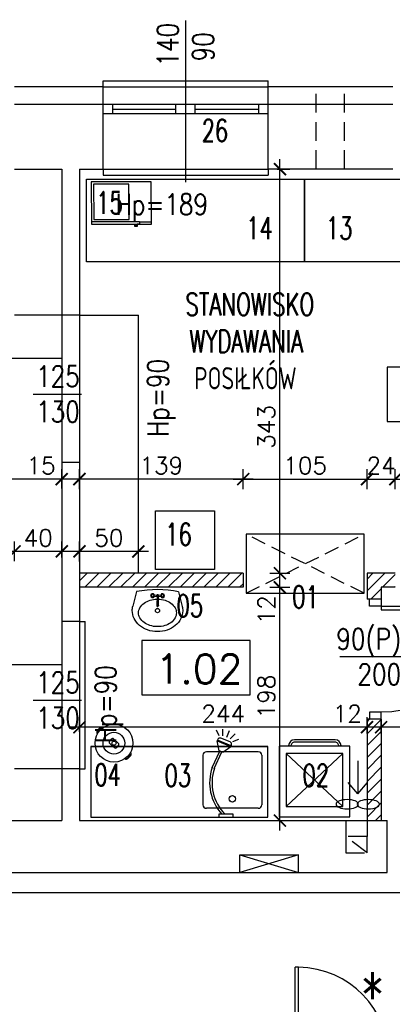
# Model space of a CAD drawing. Header units: millimetres. Extents: x 31969 to 285678, y -69766 to -1123.
# Tile 89 of 161: x 142406 to 142723, y -10313 to -9477. Entities that reach past the tile are written whole.
import ezdxf
from ezdxf.lldxf.tags import DXFTag

# ---------------------------------------------------------------- set-up
doc = ezdxf.new("R2010")
doc.units = ezdxf.units.MM
doc.linetypes.add('HIDDEN', pattern=[0.375, 0.25, -0.125])
doc.linetypes.add('KRE_16_8', pattern=[24, 16, -8])
for name, color, linetype in [('a-biblioteka', 251, 'Continuous'), ('a-izolacja 1', 3, 'Continuous'), ('a-opis 1', 3, 'Continuous'), ('a-opis 3', 15, 'Continuous'), ('a-opis stolarki 1', 3, 'Continuous'), ('a-opis stolarki 2', 1, 'Continuous'), ('a-opis technologii 2', 12, 'Continuous'), ('a-przekrój 2', 251, 'Continuous'), ('a-stolarka drzwiowa', 3, 'Continuous'), ('a-stolarka okienna', 3, 'Continuous'), ('a-szkło', 4, 'Continuous'), ('a-wentylacja', 3, 'Continuous'), ('a-wymiary', 11, 'Continuous'), ('a-wyposażenie', 84, 'Continuous'), ('a-ściany działowe projektowane', 5, 'Continuous'), ('a-ściany istniejące murowane', 6, 'Continuous')]:
    doc.layers.add(name, color=color, linetype=linetype)
doc.styles.add('MAREK', font='simplex.shx')
doc.styles.add('RS01507', font='romans.shx', dxfattribs={"width": 0.7, "height": 0.15})
doc.styles.add('WYMIAR', font='romans.shx', dxfattribs={"width": 0.8})
tags = doc.linetypes.add('DASHED', pattern=[0.75, 0.5, -0.25]).pattern_tags.tags
tags[6:7] = [DXFTag(74, 4), DXFTag(75, 0), DXFTag(340, '0'), DXFTag(46, 1.0), DXFTag(50, 0.0), DXFTag(44, 0.0), DXFTag(45, 0.0)]
tags[4:5] = [DXFTag(74, 4), DXFTag(75, 0), DXFTag(340, '0'), DXFTag(46, 1.0), DXFTag(50, 0.0), DXFTag(44, 0.0), DXFTag(45, 0.0)]
doc.dimstyles.new('MAREK', dxfattribs={"dimscale": 0.85, "dimtxt": 17, "dimasz": 12, "dimexe": 10, "dimexo": 0.625, "dimgap": 5, "dimtad": 1, "dimdec": 1, "dimdsep": 46, "dimtxsty": 'MAREK', "dimblk1": 'ARCHTICK', "dimblk2": 'ARCHTICK', "dimsah": 1, "dimcen": 2.5, "dimdle": 10, "dimadec": 0, "dimazin": 0, "dimtfac": 1, "dimtdec": 1, "dimtmove": 1, "dimatfit": 3, "dimldrblk": 'ARCHTICK', "dimfxl": 0, "dimtolj": 1, "dimtzin": 0, "dimarcsym": 0})

# ---------------------------------------------------------------- blocks, each defined once
blk = doc.blocks.new('A$C42BE72CD')
at = {"layer": 'a-stolarka drzwiowa'}
for p, q in [((6, 99.95), (0, 99.95)), ((6, 89.95), (6, 99.95)), ((96, 89.95), (96, 99.95)), ((96, 99.95), (102, 99.95)), ((0, 89.95), (6, 89.95)), ((6, 89.95), (9, 89.95)), ((6, 89.95), (6, 0)), ((9, 89.95), (9, 0)), ((102, 89.95), (96, 89.95)), ((9, 0), (6, 0))]:
    blk.add_line(p, q, dxfattribs=at)
at = {"layer": 'a-stolarka drzwiowa', "linetype": 'DASHED', "lineweight": 25, "ltscale": 20}
blk.add_arc((6, 89.95), 90, 271.91021, 0, dxfattribs=at)
blk = doc.blocks.new('_ARCHTICK')
at = {"color": 0, "linetype": 'ByBlock', "const_width": 0.15}
blk.add_lwpolyline([(-0.5, -0.5), (0.5, 0.5)], dxfattribs=at)
blk = doc.blocks.new('*D13')
at = {"layer": 'a-wymiary', "color": 0, "lineweight": -2, "ltscale": 100}
for p, q in [((142457.07, -9937.08), (142457.07, -9920.08)), ((142507.07, -9937.08), (142507.07, -9920.08)), ((142515.57, -9928.58), (142448.57, -9928.58))]:
    blk.add_line(p, q, dxfattribs=at)
at = {"layer": 'DEFPOINTS', "color": 0, "ltscale": 100}
for p in [(142457.07, -9928.58), (142457.07, -9938.48), (142507.07, -9938.48)]:
    blk.add_point(p, dxfattribs=at)
at = {"layer": 'a-wymiary', "color": 0, "lineweight": -2, "ltscale": 100, "xscale": 10.2, "yscale": 10.2, "zscale": 10.2, "rotation": 180}
blk.add_blockref('_ARCHTICK', (142457.07, -9928.58), dxfattribs=at)
at = {"layer": 'a-wymiary', "color": 0, "lineweight": -2, "ltscale": 100, "xscale": 10.2, "yscale": 10.2, "zscale": 10.2}
blk.add_blockref('_ARCHTICK', (142507.07, -9928.58), dxfattribs=at)
at = {"layer": 'a-wymiary', "color": 0, "ltscale": 100, "insert": (142482.07, -9917.11), "char_height": 14.45, "attachment_point": 5, "style": 'MAREK'}
blk.add_mtext('\\A1;50', dxfattribs=at)
blk = doc.blocks.new('*D14')
at = {"layer": 'a-wymiary', "color": 0, "lineweight": -2, "ltscale": 100}
for p, q in [((142402.07, -9936.75), (142402.07, -9920.08)), ((142442.07, -9933.72), (142442.07, -9920.08)), ((142450.57, -9928.58), (142393.57, -9928.58))]:
    blk.add_line(p, q, dxfattribs=at)
at = {"layer": 'DEFPOINTS', "color": 0, "ltscale": 100}
for p in [(142402.07, -9928.58), (142402.07, -9937.28), (142442.07, -9934.25)]:
    blk.add_point(p, dxfattribs=at)
at = {"layer": 'a-wymiary', "color": 0, "lineweight": -2, "ltscale": 100, "xscale": 10.2, "yscale": 10.2, "zscale": 10.2, "rotation": 180}
blk.add_blockref('_ARCHTICK', (142402.07, -9928.58), dxfattribs=at)
at = {"layer": 'a-wymiary', "color": 0, "lineweight": -2, "ltscale": 100, "xscale": 10.2, "yscale": 10.2, "zscale": 10.2}
blk.add_blockref('_ARCHTICK', (142442.07, -9928.58), dxfattribs=at)
at = {"layer": 'a-wymiary', "color": 0, "ltscale": 100, "insert": (142422.07, -9917.11), "char_height": 14.45, "attachment_point": 5, "style": 'MAREK'}
blk.add_mtext('\\A1;40', dxfattribs=at)
blk = doc.blocks.new('*D84')
at = {"layer": 'a-wymiary', "color": 0, "lineweight": -2, "ltscale": 100}
for p, q in [((142713.07, -10083.21), (142713.07, -10069.36)), ((142838.07, -10086.36), (142838.07, -10069.36)), ((142846.57, -10077.86), (142704.57, -10077.86))]:
    blk.add_line(p, q, dxfattribs=at)
at = {"layer": 'DEFPOINTS', "color": 0, "ltscale": 100}
for p in [(142713.07, -10077.86), (142713.07, -10083.74), (142838.07, -10088.05)]:
    blk.add_point(p, dxfattribs=at)
at = {"layer": 'a-wymiary', "color": 0, "lineweight": -2, "ltscale": 100, "xscale": 10.2, "yscale": 10.2, "zscale": 10.2, "rotation": 180}
blk.add_blockref('_ARCHTICK', (142713.07, -10077.86), dxfattribs=at)
at = {"layer": 'a-wymiary', "color": 0, "lineweight": -2, "ltscale": 100, "xscale": 10.2, "yscale": 10.2, "zscale": 10.2}
blk.add_blockref('_ARCHTICK', (142838.07, -10077.86), dxfattribs=at)
at = {"layer": 'a-wymiary', "color": 0, "ltscale": 100, "insert": (142775.57, -10066.38), "char_height": 14.45, "attachment_point": 5, "style": 'MAREK'}
blk.add_mtext('\\A1;125', dxfattribs=at)
blk = doc.blocks.new('*D85')
at = {"layer": 'a-wymiary', "color": 0, "lineweight": -2, "ltscale": 100}
for p, q in [((142701.07, -10083.21), (142701.07, -10069.36)), ((142713.07, -10083.21), (142713.07, -10069.36)), ((142721.57, -10077.86), (142692.57, -10077.86))]:
    blk.add_line(p, q, dxfattribs=at)
at = {"layer": 'DEFPOINTS', "color": 0, "ltscale": 100}
for p in [(142701.07, -10077.86), (142701.07, -10083.74), (142713.07, -10083.74)]:
    blk.add_point(p, dxfattribs=at)
at = {"layer": 'a-wymiary', "color": 0, "lineweight": -2, "ltscale": 100, "xscale": 10.2, "yscale": 10.2, "zscale": 10.2, "rotation": 180}
blk.add_blockref('_ARCHTICK', (142701.07, -10077.86), dxfattribs=at)
at = {"layer": 'a-wymiary', "color": 0, "lineweight": -2, "ltscale": 100, "xscale": 10.2, "yscale": 10.2, "zscale": 10.2}
blk.add_blockref('_ARCHTICK', (142713.07, -10077.86), dxfattribs=at)
at = {"layer": 'a-wymiary', "color": 0, "ltscale": 100, "insert": (142684.33, -10066.38), "char_height": 14.45, "attachment_point": 5, "style": 'MAREK'}
blk.add_mtext('\\A1;12', dxfattribs=at)
blk = doc.blocks.new('*D86')
at = {"layer": 'a-wymiary', "color": 0, "lineweight": -2, "ltscale": 100}
for p, q in [((142457.07, -10081.69), (142457.07, -10069.36)), ((142701.07, -10083.21), (142701.07, -10069.36)), ((142709.57, -10077.86), (142448.57, -10077.86))]:
    blk.add_line(p, q, dxfattribs=at)
at = {"layer": 'DEFPOINTS', "color": 0, "ltscale": 100}
for p in [(142457.07, -10077.86), (142457.07, -10082.22), (142701.07, -10083.74)]:
    blk.add_point(p, dxfattribs=at)
at = {"layer": 'a-wymiary', "color": 0, "lineweight": -2, "ltscale": 100, "xscale": 10.2, "yscale": 10.2, "zscale": 10.2, "rotation": 180}
blk.add_blockref('_ARCHTICK', (142457.07, -10077.86), dxfattribs=at)
at = {"layer": 'a-wymiary', "color": 0, "lineweight": -2, "ltscale": 100, "xscale": 10.2, "yscale": 10.2, "zscale": 10.2}
blk.add_blockref('_ARCHTICK', (142701.07, -10077.86), dxfattribs=at)
at = {"layer": 'a-wymiary', "color": 0, "ltscale": 100, "insert": (142579.07, -10066.38), "char_height": 14.45, "attachment_point": 5, "style": 'MAREK'}
blk.add_mtext('\\A1;244', dxfattribs=at)
blk = doc.blocks.new('*D87')
at = {"layer": 'a-wymiary', "color": 0, "lineweight": -2, "ltscale": 100}
for p, q in [((142596.07, -9875.72), (142596.07, -9858.72)), ((142701.07, -9875.72), (142701.07, -9858.72)), ((142587.57, -9867.22), (142709.57, -9867.22))]:
    blk.add_line(p, q, dxfattribs=at)
at = {"layer": 'DEFPOINTS', "color": 0, "ltscale": 100}
for p in [(142701.07, -9867.22), (142596.07, -9939.2), (142701.07, -9949.66)]:
    blk.add_point(p, dxfattribs=at)
at = {"layer": 'a-wymiary', "color": 0, "lineweight": -2, "ltscale": 100, "xscale": 10.2, "yscale": 10.2, "zscale": 10.2, "rotation": 180}
blk.add_blockref('_ARCHTICK', (142596.07, -9867.22), dxfattribs=at)
at = {"layer": 'a-wymiary', "color": 0, "lineweight": -2, "ltscale": 100, "xscale": 10.2, "yscale": 10.2, "zscale": 10.2}
blk.add_blockref('_ARCHTICK', (142701.07, -9867.22), dxfattribs=at)
at = {"layer": 'a-wymiary', "color": 0, "ltscale": 100, "insert": (142648.57, -9855.74), "char_height": 14.45, "attachment_point": 5, "style": 'MAREK'}
blk.add_mtext('\\A1;105', dxfattribs=at)
blk = doc.blocks.new('*D88')
at = {"layer": 'a-wymiary', "color": 0, "lineweight": -2, "ltscale": 100}
for p, q in [((142701.07, -9875.72), (142701.07, -9858.72)), ((142725.07, -9875.72), (142725.07, -9858.72)), ((142692.57, -9867.22), (142733.57, -9867.22))]:
    blk.add_line(p, q, dxfattribs=at)
at = {"layer": 'DEFPOINTS', "color": 0, "ltscale": 100}
for p in [(142725.07, -9867.22), (142701.07, -9949.66), (142725.07, -9949.66)]:
    blk.add_point(p, dxfattribs=at)
at = {"layer": 'a-wymiary', "color": 0, "lineweight": -2, "ltscale": 100, "xscale": 10.2, "yscale": 10.2, "zscale": 10.2, "rotation": 180}
blk.add_blockref('_ARCHTICK', (142701.07, -9867.22), dxfattribs=at)
at = {"layer": 'a-wymiary', "color": 0, "lineweight": -2, "ltscale": 100, "xscale": 10.2, "yscale": 10.2, "zscale": 10.2}
blk.add_blockref('_ARCHTICK', (142725.07, -9867.22), dxfattribs=at)
at = {"layer": 'a-wymiary', "color": 0, "ltscale": 100, "insert": (142713.07, -9855.74), "char_height": 14.45, "attachment_point": 5, "style": 'MAREK'}
blk.add_mtext('\\A1;24', dxfattribs=at)
blk = doc.blocks.new('*D89')
at = {"layer": 'a-wymiary', "color": 0, "lineweight": -2, "ltscale": 100}
for p, q in [((142725.07, -9875.72), (142725.07, -9858.72)), ((142827.07, -9875.72), (142827.07, -9858.72)), ((142716.57, -9867.22), (142835.57, -9867.22))]:
    blk.add_line(p, q, dxfattribs=at)
at = {"layer": 'DEFPOINTS', "color": 0, "ltscale": 100}
for p in [(142827.07, -9867.22), (142725.07, -9947.54), (142827.07, -9949.66)]:
    blk.add_point(p, dxfattribs=at)
at = {"layer": 'a-wymiary', "color": 0, "lineweight": -2, "ltscale": 100, "xscale": 10.2, "yscale": 10.2, "zscale": 10.2, "rotation": 180}
blk.add_blockref('_ARCHTICK', (142725.07, -9867.22), dxfattribs=at)
at = {"layer": 'a-wymiary', "color": 0, "lineweight": -2, "ltscale": 100, "xscale": 10.2, "yscale": 10.2, "zscale": 10.2}
blk.add_blockref('_ARCHTICK', (142827.07, -9867.22), dxfattribs=at)
at = {"layer": 'a-wymiary', "color": 0, "ltscale": 100, "insert": (142776.07, -9855.74), "char_height": 14.45, "attachment_point": 5, "style": 'MAREK'}
blk.add_mtext('\\A1;102', dxfattribs=at)
blk = doc.blocks.new('*D92')
at = {"layer": 'a-wymiary', "color": 0, "lineweight": -2, "ltscale": 100}
for p, q in [((142457.07, -9875.72), (142457.07, -9858.72)), ((142596.07, -9875.72), (142596.07, -9858.72)), ((142604.57, -9867.22), (142448.57, -9867.22))]:
    blk.add_line(p, q, dxfattribs=at)
at = {"layer": 'DEFPOINTS', "color": 0, "ltscale": 100}
for p in [(142457.07, -9867.22), (142457.07, -9939.2), (142596.07, -9939.2)]:
    blk.add_point(p, dxfattribs=at)
at = {"layer": 'a-wymiary', "color": 0, "lineweight": -2, "ltscale": 100, "xscale": 10.2, "yscale": 10.2, "zscale": 10.2, "rotation": 180}
blk.add_blockref('_ARCHTICK', (142457.07, -9867.22), dxfattribs=at)
at = {"layer": 'a-wymiary', "color": 0, "lineweight": -2, "ltscale": 100, "xscale": 10.2, "yscale": 10.2, "zscale": 10.2}
blk.add_blockref('_ARCHTICK', (142596.07, -9867.22), dxfattribs=at)
at = {"layer": 'a-wymiary', "color": 0, "ltscale": 100, "insert": (142526.57, -9855.74), "char_height": 14.45, "attachment_point": 5, "style": 'MAREK'}
blk.add_mtext('\\A1;139', dxfattribs=at)
blk = doc.blocks.new('*D105')
at = {"layer": 'a-wymiary', "color": 0, "lineweight": -2, "ltscale": 100}
for p, q in [((142442.07, -9875.19), (142442.07, -9858.72)), ((142457.07, -9875.19), (142457.07, -9858.72)), ((142465.57, -9867.22), (142433.57, -9867.22))]:
    blk.add_line(p, q, dxfattribs=at)
at = {"layer": 'DEFPOINTS', "color": 0, "ltscale": 100}
for p in [(142442.07, -9867.22), (142442.07, -9875.72), (142457.07, -9875.72)]:
    blk.add_point(p, dxfattribs=at)
at = {"layer": 'a-wymiary', "color": 0, "lineweight": -2, "ltscale": 100, "xscale": 10.2, "yscale": 10.2, "zscale": 10.2, "rotation": 180}
blk.add_blockref('_ARCHTICK', (142442.07, -9867.22), dxfattribs=at)
at = {"layer": 'a-wymiary', "color": 0, "lineweight": -2, "ltscale": 100, "xscale": 10.2, "yscale": 10.2, "zscale": 10.2}
blk.add_blockref('_ARCHTICK', (142457.07, -9867.22), dxfattribs=at)
at = {"layer": 'a-wymiary', "color": 0, "ltscale": 100, "insert": (142424.48, -9855.74), "char_height": 14.45, "attachment_point": 5, "style": 'MAREK'}
blk.add_mtext('\\A1;15', dxfattribs=at)
blk = doc.blocks.new('*D106')
at = {"layer": 'a-wymiary', "color": 0, "lineweight": -2, "ltscale": 100}
for p, q in [((140928.07, -9875.72), (140928.07, -9858.72)), ((142442.07, -9875.19), (142442.07, -9858.72)), ((142450.57, -9867.22), (140919.57, -9867.22))]:
    blk.add_line(p, q, dxfattribs=at)
at = {"layer": 'DEFPOINTS', "color": 0, "ltscale": 100}
for p in [(140928.07, -9867.22), (142442.07, -9875.72), (140928.07, -9882.1)]:
    blk.add_point(p, dxfattribs=at)
at = {"layer": 'a-wymiary', "color": 0, "lineweight": -2, "ltscale": 100, "xscale": 10.2, "yscale": 10.2, "zscale": 10.2, "rotation": 180}
blk.add_blockref('_ARCHTICK', (140928.07, -9867.22), dxfattribs=at)
at = {"layer": 'a-wymiary', "color": 0, "lineweight": -2, "ltscale": 100, "xscale": 10.2, "yscale": 10.2, "zscale": 10.2}
blk.add_blockref('_ARCHTICK', (142442.07, -9867.22), dxfattribs=at)
at = {"layer": 'a-wymiary', "color": 0, "ltscale": 100, "insert": (141685.07, -9855.74), "char_height": 14.45, "attachment_point": 5, "style": 'MAREK'}
blk.add_mtext('\\A1;1514', dxfattribs=at)
blk = doc.blocks.new('*D115')
at = {"layer": 'a-wymiary', "color": 0, "lineweight": -2, "ltscale": 100}
for p, q in [((142627.17, -10165.6), (142627.17, -9950.6)), ((142618.67, -9959.1), (142635.67, -9959.1)), ((142618.67, -10157.1), (142635.67, -10157.1))]:
    blk.add_line(p, q, dxfattribs=at)
at = {"layer": 'DEFPOINTS', "color": 0, "ltscale": 100}
for p in [(142596.07, -9959.1), (142627.17, -9959.1), (142598.5, -10157.1)]:
    blk.add_point(p, dxfattribs=at)
at = {"layer": 'a-wymiary', "color": 0, "lineweight": -2, "ltscale": 100, "xscale": 10.2, "yscale": 10.2, "zscale": 10.2}
for p, rotation in [((142627.17, -9959.1), 90), ((142627.17, -10157.1), 270)]:
    blk.add_blockref('_ARCHTICK', p, dxfattribs=dict(at, rotation=rotation))
at = {"layer": 'a-wymiary', "color": 0, "ltscale": 100, "insert": (142615.69, -10051.78), "char_height": 14.45, "attachment_point": 5, "rotation": 90, "style": 'MAREK'}
blk.add_mtext('\\A1;198', dxfattribs=at)
blk = doc.blocks.new('*D116')
at = {"layer": 'a-wymiary', "color": 0, "lineweight": -2, "ltscale": 100}
for p, q in [((142627.17, -9967.6), (142627.17, -9938.6)), ((142618.67, -9947.1), (142635.67, -9947.1)), ((142618.67, -9959.1), (142635.67, -9959.1))]:
    blk.add_line(p, q, dxfattribs=at)
at = {"layer": 'DEFPOINTS', "color": 0, "ltscale": 100}
for p in [(142596.07, -9947.1), (142627.17, -9947.1), (142596.07, -9959.1)]:
    blk.add_point(p, dxfattribs=at)
at = {"layer": 'a-wymiary', "color": 0, "lineweight": -2, "ltscale": 100, "xscale": 10.2, "yscale": 10.2, "zscale": 10.2}
for p, rotation in [((142627.17, -9947.1), 90), ((142627.17, -9959.1), 270)]:
    blk.add_blockref('_ARCHTICK', p, dxfattribs=dict(at, rotation=rotation))
at = {"layer": 'a-wymiary', "color": 0, "ltscale": 100, "insert": (142615.69, -9978.12), "char_height": 14.45, "attachment_point": 5, "rotation": 90, "style": 'MAREK'}
blk.add_mtext('\\A1;12', dxfattribs=at)
blk = doc.blocks.new('*D117')
at = {"layer": 'a-wymiary', "color": 0, "lineweight": -2, "ltscale": 100}
for p, q in [((142627.17, -9955.6), (142627.17, -9595.6)), ((142624.81, -9604.1), (142635.67, -9604.1)), ((142618.67, -9947.1), (142635.67, -9947.1))]:
    blk.add_line(p, q, dxfattribs=at)
at = {"layer": 'DEFPOINTS', "color": 0, "ltscale": 100}
for p in [(142624.28, -9604.1), (142627.17, -9604.1), (142596.07, -9947.1)]:
    blk.add_point(p, dxfattribs=at)
at = {"layer": 'a-wymiary', "color": 0, "lineweight": -2, "ltscale": 100, "xscale": 10.2, "yscale": 10.2, "zscale": 10.2}
for p, rotation in [((142627.17, -9604.1), 90), ((142627.17, -9947.1), 270)]:
    blk.add_blockref('_ARCHTICK', p, dxfattribs=dict(at, rotation=rotation))
at = {"layer": 'a-wymiary', "color": 0, "ltscale": 100, "insert": (142615.69, -9822.92), "char_height": 14.45, "attachment_point": 5, "rotation": 90, "style": 'MAREK'}
blk.add_mtext('\\A1;343', dxfattribs=at)
blk = doc.blocks.new('A$C742963B9')
at = {"layer": 'a-stolarka drzwiowa'}
for p, q in [((6, 88.49), (0, 88.49)), ((6, 78.49), (6, 88.49)), ((86, 78.49), (86, 88.49)), ((86, 88.49), (92, 88.49)), ((0, 78.49), (6, 78.49)), ((86, 78.49), (83, 78.49)), ((83, 78.49), (83, 0)), ((92, 78.49), (86, 78.49)), ((86, 78.49), (86, 0)), ((83, 0), (86, 0))]:
    blk.add_line(p, q, dxfattribs=at)
at = {"layer": 'a-stolarka drzwiowa', "linetype": 'DASHED', "lineweight": 25, "ltscale": 20}
blk.add_arc((84.5, 78.49), 78.5, 180, 268.90511, dxfattribs=at)

msp = doc.modelspace()

# ---------------------------------------------------------------- hatches: boundary and pattern name
at = {"layer": 'a-przekrój 2', "ltscale": 0.1}
h = msp.add_hatch(dxfattribs=at)
h.set_pattern_fill('LINE', color=256, scale=2.25, angle=45)
h.paths.add_polyline_path([(142838.07, -10157.1), (142850.07, -10157.1), (142850.07, -9947.1), (142827.07, -9947.1), (142827.07, -9959.1), (142838.07, -9959.1)])
h.paths.add_polyline_path([(142701.07, -9947.1), (142701.07, -9969.1), (142713.07, -9969.1), (142713.07, -9959.1), (142725.07, -9959.1), (142725.07, -9947.1)])
h.paths.add_polyline_path([(142596.07, -9959.1), (142596.07, -9947.1), (142457.07, -9947.1), (142457.07, -9959.1)])
edge = h.paths.add_edge_path()
edge.add_line((142713.07, -10071.1), (142701.07, -10071.1))
edge.add_line((142701.07, -10071.1), (142701.07, -10139.37))
edge.add_ellipse((142702.26, -10143.25), major_axis=(-9.4, 0), ratio=0.416668, start_angle=82.76513, end_angle=277.23487, ccw=False)
edge.add_line((142701.07, -10147.14), (142701.07, -10157.1))
edge.add_line((142701.07, -10157.1), (142713.07, -10157.1))
edge.add_line((142713.07, -10157.1), (142713.07, -10071.1))
edge = h.paths.add_edge_path(flags=17)
edge.add_ellipse((142702.26, -10143.25), major_axis=(-9.4, 0), ratio=0.416668, start_angle=82.76513, end_angle=277.23487)
edge.add_line((142701.07, -10139.37), (142701.07, -10147.14))
at = {"layer": 'a-wyposażenie'}
msp.add_hatch(color=256, dxfattribs=at).paths.add_polyline_path([(142505.97, -9650.78), (142503.97, -9650.79), (142503.97, -9652.79), (142505.97, -9652.78)])

# ---------------------------------------------------------------- linework, layer by layer
at = {"layer": 'a-biblioteka'}
for p, q in [((142507.97, -9650.78), (142505.97, -9650.78)), ((142505.97, -9650.78), (142505.97, -9652.78)), ((142575.57, -10085.31), (142573.35, -10080.3)), ((142578.84, -10085.17), (142578.81, -10079.4))]:
    msp.add_line(p, q, dxfattribs=at)
at = {"layer": 'a-izolacja 1'}
for p, q in [((142477.07, -9549.1), (142402.07, -9549.1)), ((142723.07, -9549.1), (142617.07, -9549.1))]:
    msp.add_line(p, q, dxfattribs=at)
at = {"layer": 'a-opis 1', "ltscale": 40}
for p, q in [((141980.69, -9764.68), (142442.07, -9764.68)), ((141980.69, -10024.68), (142442.07, -10024.68)), ((142593.07, -10186.1), (142643.07, -10186.1)), ((142593.07, -10201.1), (142593.07, -10186.1)), ((142593.07, -10186.1), (142643.07, -10201.1)), ((142643.07, -10186.1), (142593.07, -10201.1)), ((142643.07, -10201.1), (142643.07, -10186.1))]:
    msp.add_line(p, q, dxfattribs=at)
at = {"layer": 'a-opis 3'}
for points in [[(142810.05, -9772.18), (142718.14, -9772.18), (142718.14, -9818.42), (142810.05, -9818.42)], [(142602, -10004.19), (142510.08, -10004.19), (142510.08, -10050.42), (142602, -10050.42)]]:
    msp.add_lwpolyline(points, close=True, dxfattribs=at)
at = {"layer": 'a-opis stolarki 1'}
for p, q in [((142547.07, -9477.88), (142547.07, -9615.01)), ((142417.73, -9794.99), (142458.77, -9794.99)), ((142739.21, -10018.1), (142677.92, -10018.1)), ((142417.73, -10054.99), (142458.77, -10054.99))]:
    msp.add_line(p, q, dxfattribs=at)
at = {"layer": 'a-stolarka okienna', "ltscale": 40}
for p, q in [((142477.07, -9534.1), (142477.07, -9529.1)), ((142477.07, -9529.1), (142617.07, -9529.1)), ((142617.07, -9534.1), (142617.07, -9529.1)), ((142477.07, -9604.1), (142477.07, -9609.1)), ((142617.07, -9604.1), (142617.07, -9609.1)), ((142477.07, -9609.1), (142617.07, -9609.1)), ((142442.07, -9728.1), (142402.07, -9728.1)), ((142457.07, -9728.1), (142507.07, -9728.1)), ((142507.07, -9947.1), (142507.07, -9728.1)), ((142457.07, -9988.1), (142462.07, -9988.1)), ((142462.07, -10113.1), (142462.07, -9988.1)), ((142442.07, -10113.1), (142402.07, -10113.1)), ((142457.07, -10113.1), (142462.07, -10113.1))]:
    msp.add_line(p, q, dxfattribs=at)
at = {"layer": 'a-stolarka okienna', "linetype": 'DASHED', "lineweight": 25, "ltscale": 20}
for p, q in [((142477.07, -9534.1), (142617.07, -9534.1)), ((142477.07, -9604.1), (142617.07, -9604.1))]:
    msp.add_line(p, q, dxfattribs=at)
at = {"layer": 'a-stolarka okienna'}
for p, q in [((142617.07, -9549.1), (142477.07, -9549.1)), ((142485.3, -9557.1), (142485.3, -9549.1)), ((142538.85, -9557.1), (142538.85, -9549.1)), ((142555.3, -9557.1), (142555.3, -9549.1)), ((142609.3, -9557.1), (142609.3, -9549.1)), ((142617.07, -9557.1), (142477.3, -9557.1))]:
    msp.add_line(p, q, dxfattribs=at)
at = {"layer": 'a-stolarka okienna', "linetype": 'DASHED', "lineweight": 25, "ltscale": 40}
msp.add_line((143522.33, -10218.55), (140656.09, -10218.55), dxfattribs=at)
at = {"layer": 'a-szkło', "ltscale": 2}
for p, q in [((142485.3, -9553.1), (142538.85, -9553.1)), ((142555.3, -9553.1), (142609.3, -9553.1)), ((142442.07, -9728.1), (142442.07, -9853.1)), ((142457.07, -9728.1), (142457.07, -9853.1)), ((142442.07, -9988.1), (142442.07, -10113.1)), ((142457.07, -9988.1), (142457.07, -10113.1))]:
    msp.add_line(p, q, dxfattribs=at)
at = {"layer": 'a-wentylacja', "linetype": 'KRE_16_8'}
for p, q in [((142658.07, -9604.1), (142658.07, -9534.1)), ((142682.07, -9604.1), (142682.07, -9534.1)), ((142683.07, -10157.1), (142683.07, -10170.6)), ((142701.07, -10157.1), (142701.07, -10170.6)), ((142701.07, -10184.6), (142683.07, -10170.6))]:
    msp.add_line(p, q, dxfattribs=at)
at = {"layer": 'a-wentylacja', "linetype": 'DASHED', "ltscale": 0.009}
for p, q in [((142693.3, -10106.37), (142693.3, -10134.49)), ((142693.3, -10134.49), (142685.15, -10124.74)), ((142693.3, -10134.49), (142701.45, -10124.74))]:
    msp.add_line(p, q, dxfattribs=at)
at = {"layer": 'a-wentylacja', "linetype": 'KRE_16_8'}
msp.add_lwpolyline([(142701.07, -10184.6), (142701.07, -10170.6), (142683.07, -10170.6), (142683.07, -10184.6)], close=True, dxfattribs=at)
at = {"layer": 'a-wentylacja', "extrusion": (0, 0, -1)}
for centre in [(142684.24, -10143.25), (142702.26, -10143.25)]:
    msp.add_ellipse(centre, major_axis=(-9.4, 0), ratio=0.416668, dxfattribs=at)
at = {"layer": 'a-wyposażenie'}
for p, q in [((142518.05, -9614.75), (142467.05, -9614.9)), ((142467.05, -9614.9), (142467.17, -9650.9)), ((142499.06, -9616.81), (142469.06, -9616.9)), ((142469.06, -9616.9), (142469.15, -9646.9)), ((142499.15, -9646.81), (142499.06, -9616.81)), ((142518.17, -9650.75), (142518.05, -9614.75)), ((142507.96, -9648.78), (142467.16, -9648.9)), ((142467.17, -9650.9), (142518.17, -9650.75)), ((142469.15, -9646.9), (142499.15, -9646.81)), ((142503.97, -9652.79), (142503.97, -9650.79)), ((142505.97, -9652.78), (142503.97, -9652.79)), ((142507.96, -9648.78), (142518.16, -9648.75)), ((142507.96, -9648.78), (142507.97, -9650.78)), ((142505.56, -9962.74), (142502.38, -9975.13)), ((142541.24, -9962.93), (142544.29, -9975.36)), ((142520.18, -9965.68), (142522.91, -9965.49)), ((142520.18, -9966.66), (142522.9, -9966.88)), ((142522.91, -9966.19), (142522.86, -9974.16)), ((142523.86, -9966.19), (142523.82, -9974.17)), ((142523.86, -9965.5), (142526.59, -9965.72)), ((142523.86, -9966.89), (142526.58, -9966.7)), ((142522.64, -9974.16), (142522.63, -9974.66)), ((142524.04, -9974.17), (142524.04, -9974.66)), ((142474.49, -10078.39), (142472.18, -10080.95)), ((142474.94, -10078.79), (142472.63, -10081.36)), ((142582.05, -10086.2), (142584.27, -10080.73)), ((142484.06, -10087.98), (142482.64, -10089.55)), ((142490.05, -10091.38), (142486.14, -10087.87)), ((142574.48, -10088.29), (142573.97, -10089.55)), ((142585.78, -10093.6), (142574.23, -10088.92)), ((142584.93, -10090.37), (142577.09, -10087.19)), ((142585.08, -10087.7), (142589.12, -10083.57)), ((142587.32, -10090.07), (142592.41, -10088.02)), ((142674.03, -10088.56), (142639.56, -10088.56)), ((142466.88, -10094.19), (142616.88, -10094.19)), ((142616.88, -10094.19), (142466.88, -10094.19)), ((142466.88, -10094.19), (142466.88, -10154.19)), ((142482.75, -10091.64), (142486.65, -10095.15)), ((142488.74, -10095.04), (142490.16, -10093.47)), ((142573.97, -10089.55), (142585.52, -10094.23)), ((142575.54, -10097.79), (142573.97, -10089.55)), ((142578.81, -10099.05), (142585.67, -10094.23)), ((142585.52, -10094.23), (142586.04, -10092.97)), ((142616.88, -10154.19), (142616.88, -10094.19)), ((142686.57, -10094.06), (142626.57, -10094.06)), ((142626.57, -10094.06), (142626.57, -10154.06)), ((142634.56, -10093.56), (142634.56, -10094.06)), ((142674.03, -10090.56), (142639.56, -10090.56)), ((142679.03, -10093.56), (142679.03, -10094.06)), ((142686.57, -10154.06), (142686.57, -10094.06)), ((142500.1, -10101.44), (142497.79, -10104)), ((142500.55, -10101.84), (142498.25, -10104.41)), ((142561.84, -10101.68), (142561.84, -10143.68)), ((142608.84, -10098.68), (142564.84, -10098.68)), ((142569.67, -10112.13), (142576.18, -10098.05)), ((142571.52, -10112.88), (142578.03, -10098.8)), ((142578.66, -10099.06), (142575.54, -10097.79)), ((142576.18, -10098.05), (142578.03, -10098.8)), ((142611.84, -10101.68), (142611.84, -10143.68)), ((142680.57, -10100.06), (142632.57, -10145.06)), ((142680.57, -10145.06), (142632.57, -10100.06)), ((142680.57, -10100.06), (142632.57, -10100.06)), ((142632.57, -10100.06), (142632.57, -10145.06)), ((142680.57, -10145.06), (142680.57, -10100.06)), ((142608.84, -10146.68), (142564.84, -10146.68)), ((142632.57, -10145.06), (142680.57, -10145.06)), ((142466.88, -10154.19), (142616.88, -10154.19)), ((142587.56, -10151.68), (142575.23, -10151.68)), ((142575.23, -10151.68), (142575.23, -10154.19)), ((142575.23, -10154.19), (142587.56, -10154.19)), ((142587.56, -10154.19), (142587.56, -10151.68)), ((142626.57, -10154.06), (142686.57, -10154.06))]:
    msp.add_line(p, q, dxfattribs=at)
at = {"layer": 'a-wyposażenie', "linetype": 'HIDDEN', "ltscale": 50}
for p, q in [((142598.57, -9964.1), (142698.57, -9914.1)), ((142698.57, -9964.1), (142598.57, -9914.1))]:
    msp.add_line(p, q, dxfattribs=at)
at = {"layer": 'a-wyposażenie'}
for points in [[(142648.07, -9612.66), (142648.07, -9682.66), (142463.07, -9682.66), (142463.07, -9612.66)], [(142808.07, -9612.66), (142808.07, -9682.66), (142648.07, -9682.66), (142648.07, -9612.66)], [(142521.69, -9894.02), (142571.69, -9894.02), (142571.69, -9944.02), (142521.69, -9944.02)], [(142698.57, -9964.1), (142698.57, -9914.1), (142598.57, -9914.1), (142598.57, -9964.1)]]:
    msp.add_lwpolyline(points, close=True, dxfattribs=at)
for points in [[(142523.84, -9969.11, -0.067885), (142529.71, -9970.07, -0.084294), (142534.7, -9972.58, -0.106458), (142538.25, -9976.6, -0.130058), (142539.35, -9980.87, -0.130058), (142538.2, -9985.13, -0.106458), (142534.61, -9989.11, -0.084294), (142529.59, -9991.57, -0.073345), (142523.24, -9992.47, -0.073345), (142516.9, -9991.5, -0.084294), (142511.91, -9988.98, -0.106458), (142508.35, -9984.97, -0.130058), (142507.25, -9980.69, -0.130058), (142508.4, -9976.43, -0.106458), (142512, -9972.46, -0.084294), (142517.02, -9970, -0.067885), (142522.89, -9969.1, -0.067885)], [(142544.72, -9979.01, -0.115836), (142543.12, -9985.65, -0.104065), (142538.38, -9991.58, -0.09084), (142531.58, -9995.37, -0.083285), (142523.21, -9996.72, -0.083285), (142514.86, -9995.28, -0.09084), (142508.11, -9991.42, -0.104065), (142503.43, -9985.43, -0.115836), (142501.91, -9978.77, -0.061594), (142502.38, -9975.13, -0.104065)], [(142522.63, -9974.66, 0.104546), (142522.68, -9974.91, 0.100796), (142522.84, -9975.12, 0.095911), (142523.06, -9975.27, 0.09272), (142523.33, -9975.32, 0.09272), (142523.6, -9975.27, 0.095911), (142523.83, -9975.13, 0.100796), (142523.98, -9974.91, 0.104546), (142524.04, -9974.66, 0.104546)], [(142522.86, -9973.68, 0.009141), (142522.84, -9973.7, 0.100796), (142522.69, -9973.91, 0.104546), (142522.64, -9974.16, 0.104546), (142522.69, -9974.41, 0.100796), (142522.84, -9974.63, 0.095911), (142523.06, -9974.77, 0.09272), (142523.33, -9974.82, 0.09272), (142523.61, -9974.77, 0.095911), (142523.83, -9974.63, 0.100796), (142523.99, -9974.42, 0.104546), (142524.04, -9974.17, 0.104546), (142523.99, -9973.92, 0.100796), (142523.84, -9973.7, 0.009141), (142523.82, -9973.69, 0.09272)], [(142522.86, -9974.16, 0.104546), (142522.89, -9974.32, 0.100796), (142522.99, -9974.47, 0.095911), (142523.15, -9974.56, 0.09272), (142523.34, -9974.6, 0.09272), (142523.53, -9974.56, 0.095911), (142523.68, -9974.47, 0.100796), (142523.78, -9974.33, 0.104546), (142523.82, -9974.17, 0.104546)], [(142544.29, -9975.36, -0.061594), (142544.72, -9979.01, -0.115836)]]:
    msp.add_lwpolyline(points, format="xyb", dxfattribs=at)
for centre, radius in [((142519.17, -9966.17), 1.12), ((142527.6, -9966.21), 1.12), ((142523.31, -9978.85), 1.78), ((142486.37, -10091.4), 16.08), ((142486.37, -10091.4), 9.22), ((142486.37, -10091.4), 1.76), ((142586.84, -10138.66), 2.7)]:
    msp.add_circle(centre, radius, dxfattribs=at)
for centre, radius, start, end in [((142522.91, -10051.13), 90.08, 78.26263, 101.10501), ((142519.17, -9966.17), 1.69, 18.16337, 341.20427), ((142523.38, -9966.19), 0.843, 304.20193, 235.16571), ((142523.38, -9966.19), 0.478, 359.68382, 179.68382), ((142527.6, -9966.21), 1.69, 198.16337, 161.20427), ((142473.63, -10082.18), 1.9, 139.61361, 226.65559), ((142475.87, -10079.7), 1.9, 49.3694, 136.41139), ((142476.04, -10079.78), 1.48, 60.48055, 138.0125), ((142473.73, -10082.35), 1.48, 138.0125, 215.54444), ((142485.15, -10088.97), 1.48, 48.0125, 138.0125), ((142576.33, -10089.04), 2, 67.95477, 157.95477), ((142639.56, -10093.56), 5, 90, 180), ((142674.03, -10093.56), 5, 0, 90), ((142483.74, -10090.54), 1.48, 138.0125, 228.0125), ((142487.64, -10094.05), 1.48, 228.0125, 318.0125), ((142489.06, -10092.48), 1.48, 318.0125, 48.0125), ((142584.18, -10092.22), 2, 337.95477, 67.95477), ((142639.56, -10093.56), 3, 90, 189.59407), ((142674.03, -10093.56), 3, 350.40593, 90), ((142496.87, -10103.1), 1.9, 229.3694, 316.41139), ((142496.69, -10103.01), 1.48, 240.48055, 318.0125), ((142499, -10100.45), 1.48, 318.0125, 35.54444), ((142499.11, -10100.61), 1.9, 319.61361, 46.65559), ((142564.84, -10101.68), 3, 90, 180), ((142608.84, -10101.68), 3, 0, 90), ((142607.38, -10124.89), 39.82, 161.30574, 222.29531), ((142607.38, -10124.89), 37.82, 161.30574, 225.11655), ((142564.84, -10143.68), 3, 180, 270), ((142608.84, -10143.68), 3, 270, 0)]:
    msp.add_arc(centre, radius, start, end, dxfattribs=at)
at = {"layer": 'a-ściany działowe projektowane', "ltscale": 20}
for p, q in [((142596.07, -9947.1), (142457.07, -9947.1)), ((142596.07, -9947.1), (142596.07, -9959.1)), ((142701.07, -9947.1), (142701.07, -9969.1)), ((142725.07, -9947.1), (142701.07, -9947.1)), ((142596.07, -9959.1), (142457.07, -9959.1)), ((142713.07, -9959.1), (142713.07, -9969.1)), ((142725.07, -9959.1), (142713.07, -9959.1)), ((142713.07, -9969.1), (142701.07, -9969.1)), ((142713.07, -10071.1), (142701.07, -10071.1)), ((142701.07, -10071.1), (142701.07, -10157.1)), ((142713.07, -10071.1), (142713.07, -10157.1))]:
    msp.add_line(p, q, dxfattribs=at)
at = {"layer": 'a-ściany istniejące murowane'}
for p, q in [((142477.07, -9534.1), (142402.07, -9534.1)), ((142477.07, -9604.1), (142477.07, -9534.1)), ((142617.07, -9604.1), (142617.07, -9534.1)), ((142723.07, -9534.1), (142617.07, -9534.1)), ((142402.07, -9604.1), (142442.07, -9604.1)), ((142442.07, -9604.1), (142442.07, -9728.1)), ((142457.07, -9604.1), (142457.07, -9728.1)), ((142457.07, -9604.1), (142477.07, -9604.1)), ((142723.07, -9604.1), (142617.07, -9604.1)), ((142457.07, -9728.1), (142442.07, -9728.1)), ((142442.07, -9853.1), (142442.07, -9988.1)), ((142457.07, -9853.1), (142442.07, -9853.1)), ((142457.07, -9853.1), (142457.07, -9988.1)), ((142457.07, -9988.1), (142442.07, -9988.1)), ((142442.07, -10113.1), (142442.07, -10157.1)), ((142457.07, -10113.1), (142442.07, -10113.1)), ((142457.07, -10113.1), (142457.07, -10157.1)), ((142237.07, -10157.1), (142442.07, -10157.1)), ((142457.07, -10157.1), (142718.07, -10157.1)), ((142718.07, -10201.1), (142718.07, -10157.1)), ((142237.07, -10201.1), (142718.07, -10201.1))]:
    msp.add_line(p, q, dxfattribs=at)

# ---------------------------------------------------------------- block references
at = {"layer": 'a-stolarka drzwiowa', "ltscale": 100, "xscale": -1, "rotation": 90.00000000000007}
msp.add_blockref('A$C42BE72CD', (142803.02, -9969.1), dxfattribs=at)
at = {"layer": 'a-stolarka drzwiowa', "ltscale": 100, "rotation": 180}
msp.add_blockref('A$C742963B9', (142726.07, -10281.61), dxfattribs=at)

# ---------------------------------------------------------------- texts
at = {"layer": 'a-opis 3', "style": 'MAREK'}
msp.add_text('1.02', height=24.659, dxfattribs=at).set_placement((142521.56, -10040.72))
at = {"layer": 'a-opis stolarki 1', "char_height": 18, "width": 35.8438, "rotation": 90, "style": 'WYMIAR'}
for s, insert, attachment_point in [('{\\W0.995659; }\\P 140\\P{\\W0.34804; }90', (142571.05, -9516.88), 7), ('Hp=90', (142538.7, -9765.22), 9), ('Hp=90', (142494.31, -10025.22), 9)]:
    msp.add_mtext(s, dxfattribs=dict(at, insert=insert, attachment_point=attachment_point))
at = {"layer": 'a-opis stolarki 1', "char_height": 18, "style": 'WYMIAR'}
for s, insert, width, attachment_point in [('Hp=189', (142566.18, -9648.98), 35.8438, 9), ('{\\W0.995659; }\\P 125\\P 130', (142420.3, -9818.97), 35.8438, 7), ('\\P90(P)\\P200', (142729.99, -10041.97), 39.8438, 9), ('{\\W0.995659; }\\P 125\\P 130', (142420.3, -10078.97), 35.8438, 7)]:
    msp.add_mtext(s, dxfattribs=dict(at, insert=insert, width=width, attachment_point=attachment_point))
at = {"layer": 'a-opis stolarki 2', "insert": (142716.68, -10325.89), "char_height": 40.095, "attachment_point": 9, "style": 'WYMIAR'}
msp.add_mtext_dynamic_manual_height_columns('\\A1;*', width=124.3193, gutter_width=12.5, heights=[0], dxfattribs=at)
at = {"layer": 'a-opis technologii 2', "ltscale": 40, "style": 'RS01507', "width": 0.7}
for s, p in [('26', (142560.8, -9580.65)), ('15', (142471.25, -9642.13)), ('14', (142598.56, -9663.56)), ('13', (142666.26, -9663.56)), ('16', (142529.86, -9923.5)), ('01', (142637.65, -9976.65)), ('05', (142539.44, -9984.11)), ('04', (142469.73, -10127.68)), ('03', (142529.37, -10128.16)), ('02', (142646.4, -10128.16))]:
    msp.add_text(s, height=18.813, dxfattribs=at).set_placement(p)
at = {"layer": 'a-opis technologii 2', "color": 144, "ltscale": 40, "insert": (142547.21, -9709.45), "char_height": 18.813, "attachment_point": 1, "style": 'RS01507'}
msp.add_mtext_dynamic_manual_height_columns('STANOWISKO \\P{\\W0.24736; }WYDAWANIA \\P{\\W0.564027; }POSIŁKÓW', width=114.66, gutter_width=12.5, heights=[0], dxfattribs=at)
at = {"layer": 'a-wyposażenie', "flags": 9}
for tag, p, s in [('FU_WASTE', (142541.24, -9963), '1.0'), ('FIXT_CODE', (142541.24, -9963.09), '10'), ('FU_TOTAL', (142541.24, -9963.05), '2.0'), ('FU_COLD', (142541.24, -9962.91), '1.5'), ('FU_HOT', (142541.24, -9962.96), '1.5')]:
    msp.add_attdef(tag, p, s, height=0.0178, rotation=179.68382, dxfattribs=at)

# ---------------------------------------------------------------- dimensions: what is measured, and where the dimension line sits
at = {"layer": 'a-wymiary', "ltscale": 100}
for base, p1, p2, picture, middle in [((142627.17, -9604.1), (142596.07, -9947.1), (142624.28, -9604.1), '*D117', (142627.17, -9822.92)), ((142627.17, -9947.1), (142596.07, -9959.1), (142596.07, -9947.1), '*D116', (142627.17, -9978.12)), ((142627.17, -9959.1), (142598.5, -10157.1), (142596.07, -9959.1), '*D115', (142627.17, -10051.78))]:
    dim = msp.add_linear_dim(base=base, p1=p1, p2=p2, angle=90, dimstyle='MAREK', dxfattribs=at)
    dim.commit()
    dim.dimension.update_dxf_attribs({"geometry": picture, "text_midpoint": middle, "dimtype": 160})
for base, p1, p2, picture, middle in [((140928.07, -9867.22), (142442.07, -9875.72), (140928.07, -9882.1), '*D106', (141685.07, -9855.74)), ((142457.07, -9867.22), (142596.07, -9939.2), (142457.07, -9939.2), '*D92', (142526.57, -9855.74)), ((142701.07, -9867.22), (142596.07, -9939.2), (142701.07, -9949.66), '*D87', (142648.57, -9855.74)), ((142827.07, -9867.22), (142725.07, -9947.54), (142827.07, -9949.66), '*D89', (142776.07, -9855.74)), ((142402.07, -9928.58), (142442.07, -9934.25), (142402.07, -9937.28), '*D14', (142422.07, -9917.11)), ((142457.07, -9928.58), (142507.07, -9938.48), (142457.07, -9938.48), '*D13', (142482.07, -9917.11)), ((142457.07, -10077.86), (142701.07, -10083.74), (142457.07, -10082.22), '*D86', (142579.07, -10066.38)), ((142713.07, -10077.86), (142838.07, -10088.05), (142713.07, -10083.74), '*D84', (142775.57, -10066.38))]:
    dim = msp.add_linear_dim(base=base, p1=p1, p2=p2, dimstyle='MAREK', dxfattribs=at)
    dim.commit()
    dim.dimension.update_dxf_attribs({"geometry": picture, "text_midpoint": middle})
for base, p1, p2, picture, middle in [((142442.07, -9867.22), (142457.07, -9875.72), (142442.07, -9875.72), '*D105', (142424.48, -9867.22)), ((142725.07, -9867.22), (142701.07, -9949.66), (142725.07, -9949.66), '*D88', (142713.07, -9867.22)), ((142701.07, -10077.86), (142713.07, -10083.74), (142701.07, -10083.74), '*D85', (142684.33, -10077.86))]:
    dim = msp.add_linear_dim(base=base, p1=p1, p2=p2, dimstyle='MAREK', dxfattribs=at)
    dim.commit()
    dim.dimension.update_dxf_attribs({"geometry": picture, "text_midpoint": middle, "dimtype": 160})

doc.saveas('drawing.dxf')
